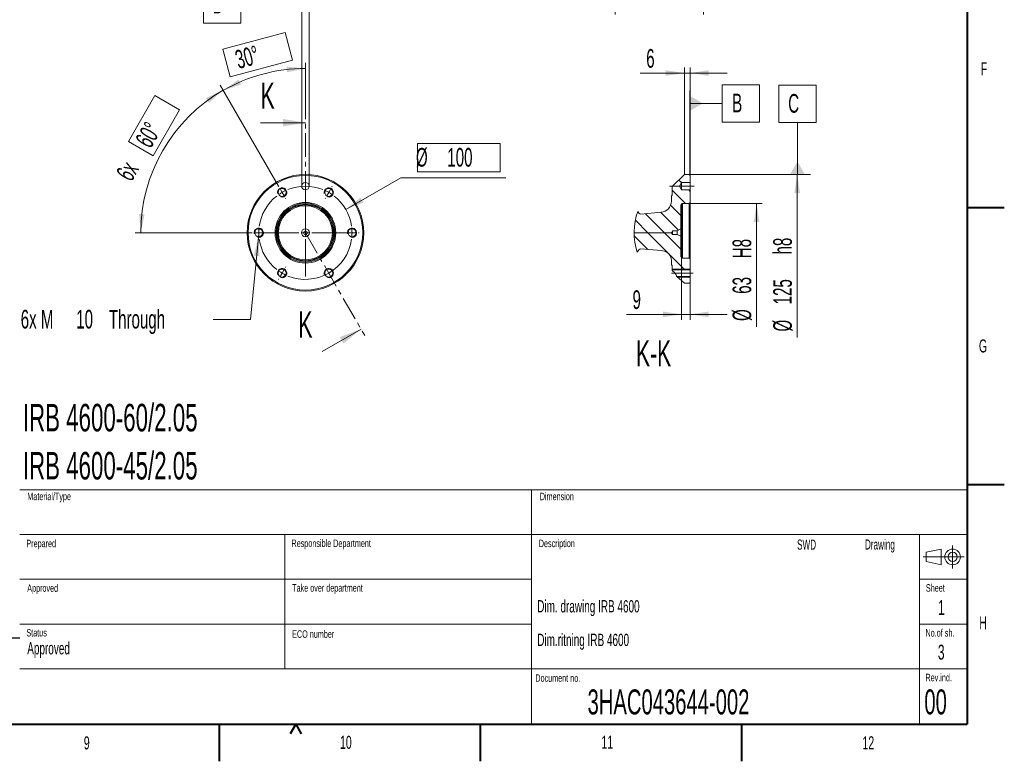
# Model space of a CAD drawing. Header units: millimetres. Extents: x 0 to 8410, y 0 to 5940.
# Tile 134 of 256: x 5770 to 8410, y 0 to 1989. Entities that reach past the tile are written whole.
import ezdxf

# ---------------------------------------------------------------- set-up
doc = ezdxf.new("R2010")
doc.units = ezdxf.units.MM
doc.header["$LTSCALE"] = 10
doc.linetypes.add('CENTER', pattern=[10.16, 6.35, -1.27, 1.27, -1.27])
doc.linetypes.add('CENTERX2', pattern=[20.32, 12.7, -2.54, 2.54, -2.54])
doc.styles.add('SLDTEXTSTYLE0', font='TXT', dxfattribs={"width": 0.605})
doc.dimstyles.new('SLDDIMSTYLE0', dxfattribs={"dimtxt": 50, "dimasz": 50, "dimexe": 0, "dimexo": 0.0625, "dimgap": 12.5, "dimtad": 1, "dimtoh": 1, "dimdec": 1, "dimrnd": 1e-09, "dimzin": 12, "dimdsep": 46, "dimtxsty": 'SLDTEXTSTYLE0', "dimsah": 1, "dimcen": 0.09, "dimadec": 0, "dimazin": 0, "dimtfac": 1, "dimtofl": 0, "dimtmove": 0, "dimatfit": 3, "dimfxl": 0, "dimfrac": 2, "dimtolj": 1, "dimtzin": 12, "dimarcsym": 0})
doc.dimstyles.new('SLDDIMSTYLE2', dxfattribs={"dimtxt": 50, "dimasz": 50, "dimexe": 0, "dimexo": 0.0625, "dimgap": 12.5, "dimtad": 1, "dimtoh": 1, "dimdec": 1, "dimrnd": 1e-09, "dimzin": 12, "dimdsep": 46, "dimtxsty": 'SLDTEXTSTYLE0', "dimsah": 1, "dimcen": 0.09, "dimadec": 0, "dimazin": 0, "dimtfac": 1, "dimtofl": 0, "dimtmove": 0, "dimatfit": 3, "dimfxl": 0, "dimfrac": 2, "dimtolj": 1, "dimtzin": 12, "dimarcsym": 0})
doc.dimstyles.new('SLDDIMSTYLE22', dxfattribs={"dimtxt": 50, "dimasz": 50, "dimexe": 0, "dimexo": 0.0625, "dimgap": -12.5, "dimtad": 1, "dimtoh": 1, "dimdec": 4, "dimlfac": 4, "dimzin": 12, "dimdsep": 46, "dimtxsty": 'SLDTEXTSTYLE0', "dimsah": 1, "dimcen": 0.09, "dimadec": 1, "dimazin": 0, "dimtfac": 1, "dimtofl": 0, "dimtmove": 0, "dimatfit": 3, "dimfxl": 0, "dimfrac": 2, "dimtolj": 1, "dimtzin": 12, "dimarcsym": 0})
doc.dimstyles.new('SLDDIMSTYLE23', dxfattribs={"dimtxt": 50, "dimasz": 50, "dimexe": 0, "dimexo": 0.0625, "dimgap": 12.5, "dimtad": 1, "dimtoh": 1, "dimdec": 1, "dimlfac": 0.4, "dimrnd": 1e-09, "dimzin": 12, "dimdsep": 46, "dimtxsty": 'SLDTEXTSTYLE0', "dimsah": 1, "dimcen": 0.09, "dimadec": 0, "dimazin": 0, "dimtfac": 1, "dimtofl": 0, "dimtmove": 0, "dimatfit": 3, "dimfxl": 0, "dimfrac": 2, "dimtolj": 1, "dimtzin": 12, "dimarcsym": 0})
doc.dimstyles.new('SLDDIMSTYLE24', dxfattribs={"dimtxt": 50, "dimasz": 50, "dimexe": 0, "dimexo": 0.0625, "dimgap": -12.5, "dimtad": 0, "dimtih": 1, "dimtoh": 1, "dimdec": 1, "dimlfac": 0.4, "dimrnd": 1e-09, "dimzin": 12, "dimdsep": 46, "dimtxsty": 'SLDTEXTSTYLE0', "dimsah": 1, "dimcen": 0, "dimadec": 0, "dimazin": 0, "dimtfac": 1, "dimtofl": 0, "dimtmove": 0, "dimatfit": 3, "dimfxl": 0, "dimfrac": 2, "dimtolj": 1, "dimtzin": 12, "dimarcsym": 0})
doc.dimstyles.new('SLDDIMSTYLE25', dxfattribs={"dimtxt": 50, "dimasz": 50, "dimexe": 0, "dimexo": 0.0625, "dimgap": 12.5, "dimtad": 0, "dimtih": 1, "dimtoh": 1, "dimdec": 1, "dimlfac": 0.4, "dimrnd": 1e-09, "dimzin": 12, "dimdsep": 46, "dimtxsty": 'SLDTEXTSTYLE0', "dimblk1": 'NONE', "dimsah": 1, "dimcen": 0, "dimadec": 0, "dimazin": 0, "dimtfac": 1, "dimtmove": 0, "dimatfit": 3, "dimldrblk": 'NONE', "dimfxl": 0, "dimfrac": 2, "dimtolj": 1, "dimtzin": 12, "dimarcsym": 0})
doc.dimstyles.new('SLDDIMSTYLE26', dxfattribs={"dimtxt": 50, "dimasz": 50, "dimexe": 0, "dimexo": 0.0625, "dimgap": 12.5, "dimtad": 1, "dimtoh": 1, "dimdec": 1, "dimlfac": 0.4, "dimrnd": 1e-09, "dimzin": 12, "dimdsep": 46, "dimtxsty": 'SLDTEXTSTYLE0', "dimsah": 1, "dimcen": 0.09, "dimadec": 0, "dimazin": 0, "dimtfac": 1, "dimtofl": 0, "dimtmove": 0, "dimatfit": 3, "dimfxl": 0, "dimfrac": 2, "dimtolj": 1, "dimtzin": 12, "dimarcsym": 0})
doc.dimstyles.new('SLDDIMSTYLE27', dxfattribs={"dimtxt": 50, "dimasz": 50, "dimexe": 0, "dimexo": 0.0625, "dimgap": 12.5, "dimtad": 1, "dimtoh": 1, "dimdec": 1, "dimlfac": 0.4, "dimrnd": 1e-09, "dimzin": 12, "dimdsep": 46, "dimtxsty": 'SLDTEXTSTYLE0', "dimsah": 1, "dimcen": 0.09, "dimadec": 0, "dimazin": 0, "dimtfac": 1, "dimtofl": 0, "dimtmove": 0, "dimatfit": 3, "dimfxl": 0, "dimfrac": 2, "dimtolj": 1, "dimtzin": 12, "dimarcsym": 0})
doc.dimstyles.new('SLDDIMSTYLE28', dxfattribs={"dimtxt": 50, "dimasz": 50, "dimexe": 0, "dimexo": 0.0625, "dimgap": 12.5, "dimtad": 1, "dimtoh": 1, "dimdec": 1, "dimlfac": 0.4, "dimrnd": 1e-09, "dimzin": 12, "dimdsep": 46, "dimtxsty": 'SLDTEXTSTYLE0', "dimsah": 1, "dimcen": 0.09, "dimadec": 0, "dimazin": 0, "dimtfac": 1, "dimtofl": 0, "dimtmove": 0, "dimatfit": 3, "dimfxl": 0, "dimfrac": 2, "dimtolj": 1, "dimtzin": 12, "dimarcsym": 0})

# ---------------------------------------------------------------- blocks, each defined once
blk = doc.blocks.new('*D31')
at = {"color": 7, "linetype": 'Continuous', "lineweight": 0}
for p, q in [((7623.8, 3232.9), (7623.8, 2102.6)), ((7603.8, 2933.2), (7603.8, 2102.6)), ((7603.8, 2117.6), (7503.8, 2117.6)), ((7603.8, 2117.6), (7623.8, 2117.6)), ((7623.8, 2117.6), (8031.2, 2117.6))]:
    blk.add_line(p, q, dxfattribs=at)
for points in [[(7603.8, 2117.6), (7553.8, 2125.1), (7553.8, 2110.1)], [(7623.8, 2117.6), (7673.8, 2110.1), (7673.8, 2125.1)]]:
    blk.add_solid(points, dxfattribs=at)
at = {"color": 7, "linetype": 'Continuous', "lineweight": 0, "char_height": 50, "attachment_point": 1, "style": 'SLDTEXTSTYLE0'}
for s, insert in [('20', (7687.1, 2182)), (' (2x M8)', (7763.5, 2182))]:
    blk.add_mtext(s, dxfattribs=dict(at, insert=insert))
blk = doc.blocks.new('*D32')
at = {"color": 7, "linetype": 'Continuous', "lineweight": 0}
for p, q in [((7603.8, 2933.2), (7603.8, 2002.6)), ((7366.8, 2227.3), (7366.8, 2002.6)), ((7603.8, 2017.6), (7366.8, 2017.6)), ((7603.8, 2017.6), (8068.8, 2017.6))]:
    blk.add_line(p, q, dxfattribs=at)
for points in [[(7366.8, 2017.6), (7416.8, 2010.1), (7416.8, 2025.1)], [(7603.8, 2017.6), (7553.8, 2025.1), (7553.8, 2010.1)]]:
    blk.add_solid(points, dxfattribs=at)
at = {"color": 7, "linetype": 'Continuous', "lineweight": 0, "char_height": 50, "attachment_point": 1, "style": 'SLDTEXTSTYLE0'}
for s, insert in [(' (2x M8)', (7801, 2082)), ('237', (7686.5, 2082))]:
    blk.add_mtext(s, dxfattribs=dict(at, insert=insert))
blk = doc.blocks.new('SW_NOTE_4')
at = {"color": 0, "linetype": 'Continuous', "lineweight": 0, "char_height": 73.892, "attachment_point": 1, "style": 'SLDTEXTSTYLE0'}
for s, insert in [('IRB 4600-60/2.05', (0, 95.3)), ('IRB 4600-45/2.05', (0, -33.6))]:
    blk.add_mtext(s, dxfattribs=dict(at, insert=insert))
blk = doc.blocks.new('*D74')
at = {"color": 7, "linetype": 'Continuous', "lineweight": 0}
for p, q in [((6482.1, 1954.3), (6314.3, 1909.3)), ((6501.9, 1880.2), (6482.1, 1954.3)), ((6314.3, 1909.3), (6334.1, 1835.2)), ((6334.1, 1835.2), (6501.9, 1880.2)), ((6536.1, 1732.4), (6536.1, 1872.9)), ((6463.9, 1542.3), (6308.2, 1811.9))]:
    blk.add_line(p, q, dxfattribs=at)
blk.add_arc((6536.1, 1417.2), 440.7, 90, 120, dxfattribs=at)
for points in [[(6536.1, 1857.9), (6485.7, 1862.6), (6486.6, 1847.6)], [(6315.7, 1798.9), (6363.7, 1814.7), (6357, 1828.1)]]:
    blk.add_solid(points, dxfattribs=at)
at = {"color": 7, "linetype": 'Continuous', "lineweight": 0, "insert": (6332.8, 1901.6), "char_height": 50, "attachment_point": 1, "rotation": 15, "style": 'SLDTEXTSTYLE0'}
blk.add_mtext(' 30° ', dxfattribs=at)
blk = doc.blocks.new('SW_SYMBOL_HOLE_DEPTH')
at = {"color": 0, "linetype": 'Continuous', "lineweight": 0}
for p, q in [((0, 8750), (8000, 8750)), ((4000, 8750), (4000, 750)), ((1000, 5550), (4000, 750)), ((7000, 5550), (4000, 750))]:
    blk.add_line(p, q, dxfattribs=at)
blk = doc.blocks.new('*D75')
at = {"color": 7, "linetype": 'Continuous', "lineweight": 0}
for p, q in [((6526.1, 1542.2), (6526.1, 2044.4)), ((6546.1, 1542.2), (6546.1, 2044.4)), ((6526.1, 2029.4), (6546.1, 2029.4)), ((6546.1, 2029.4), (7096.8, 2029.4))]:
    blk.add_line(p, q, dxfattribs=at)
blk.add_solid([(6546.1, 2029.4), (6596.1, 2021.9), (6596.1, 2036.9)], dxfattribs=at)
at = {"color": 7, "linetype": 'Continuous', "lineweight": 0, "xscale": 0.006445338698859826, "yscale": 0.006445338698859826, "zscale": 0.006445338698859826}
blk.add_blockref('SW_SYMBOL_HOLE_DEPTH', (6919.9, 2036.6), dxfattribs=at)
at = {"color": 7, "linetype": 'Continuous', "lineweight": 0, "char_height": 50, "attachment_point": 1, "style": 'SLDTEXTSTYLE0'}
for s, insert in [('%%c', (6683, 2093.9)), ('8', (6755.9, 2093.9)), ('H7', (6813.1, 2093.9)), ('8', (6989, 2094))]:
    blk.add_mtext(s, dxfattribs=dict(at, insert=insert))
blk = doc.blocks.new('*D76')
at = {"color": 7, "linetype": 'Continuous', "lineweight": 0}
for p, q in [((6463.9, 1542.3), (6307.8, 1812.6)), ((6132.4, 1785.2), (6061.4, 1662.2)), ((6198.9, 1746.9), (6132.4, 1785.2)), ((6127.8, 1623.9), (6198.9, 1746.9)), ((6061.4, 1662.2), (6127.8, 1623.9)), ((6391.7, 1417.2), (6079.6, 1417.2))]:
    blk.add_line(p, q, dxfattribs=at)
blk.add_arc((6536.1, 1417.2), 441.5, 120, 180, dxfattribs=at)
for points in [[(6315.3, 1799.6), (6269.4, 1778.5), (6277.6, 1765.9)], [(6094.6, 1417.2), (6104.9, 1466.7), (6089.9, 1467.6)]]:
    blk.add_solid(points, dxfattribs=at)
at = {"color": 7, "linetype": 'Continuous', "lineweight": 0, "char_height": 50, "attachment_point": 1, "rotation": 60, "style": 'SLDTEXTSTYLE0'}
for s, insert in [(' 60° ', (6072, 1656.1)), ('6x ', (6026.2, 1576.7))]:
    blk.add_mtext(s, dxfattribs=dict(at, insert=insert))
blk = doc.blocks.new('*D77')
at = {"color": 7, "linetype": 'Continuous', "lineweight": 0}
for p, q in [((6836.4, 1656.9), (6836.4, 1580.2)), ((7058.1, 1656.9), (6836.4, 1656.9)), ((7058.1, 1580.2), (7058.1, 1656.9)), ((6644.3, 1479.8), (6791.6, 1564.8)), ((6791.6, 1564.8), (7073.9, 1564.8)), ((6836.4, 1580.2), (7058.1, 1580.2))]:
    blk.add_line(p, q, dxfattribs=at)
blk.add_solid([(6644.3, 1479.8), (6691.4, 1498.3), (6683.9, 1511.3)], dxfattribs=at)
at = {"color": 7, "linetype": 'Continuous', "lineweight": 0, "char_height": 50, "attachment_point": 1, "style": 'SLDTEXTSTYLE0'}
for s, insert in [('%%c', (6832.5, 1644.6)), (' 100 ', (6905.4, 1644.6))]:
    blk.add_mtext(s, dxfattribs=dict(at, insert=insert))
blk = doc.blocks.new('*D78')
at = {"color": 7, "linetype": 'Continuous', "lineweight": 0}
for p, q in [((6412.3, 1429.7), (6409.9, 1404.8)), ((6409.9, 1404.8), (6388.6, 1184.4)), ((6388.6, 1184.4), (6288.6, 1184.4))]:
    blk.add_line(p, q, dxfattribs=at)
blk.add_solid([(6409.9, 1404.8), (6397.6, 1355.8), (6412.5, 1354.3)], dxfattribs=at)
at = {"color": 7, "linetype": 'Continuous', "lineweight": 0, "char_height": 50, "attachment_point": 1, "style": 'SLDTEXTSTYLE0'}
for s, insert in [(' Through', (5997.9, 1210.5)), ('6x M', (5772.7, 1210.5)), ('10', (5921.6, 1210.5))]:
    blk.add_mtext(s, dxfattribs=dict(at, insert=insert))
blk = doc.blocks.new('_NONE')
blk = doc.blocks.new('SW_CENTERMARKSYMBOL_1')
at = {"color": 0, "linetype": 'Continuous', "lineweight": 0}
for p, q in [((-8.8, 15.2), (-9.7, 16.8)), ((0, 0), (-4.4, 7.6)), ((0, 0), (4.4, -7.6)), ((62.5, -90.8), (62.5, 8.7)), ((125, 0), (120.6, -7.6)), ((125, 0), (129.4, 7.6)), ((133.8, 15.2), (134.7, 16.8)), ((8.7, -15.2), (9.7, -16.8)), ((116.2, -15.2), (115.3, -16.8)), ((62.5, -108.3), (62.5, -99.5)), ((-80, -108.3), (-81.9, -108.3)), ((-62.5, -108.3), (-71.2, -108.3)), ((-62.5, -108.3), (-53.8, -108.3)), ((45, -108.3), (-54.5, -108.3)), ((-45, -108.3), (-43.1, -108.3)), ((62.5, -108.3), (53.8, -108.3)), ((62.5, -108.3), (62.5, -117)), ((62.5, -108.3), (71.3, -108.3)), ((62.5, -125.8), (62.5, -225.3)), ((80, -108.3), (179.5, -108.3)), ((170, -108.3), (168.1, -108.3)), ((187.5, -108.3), (178.7, -108.3)), ((187.5, -108.3), (196.2, -108.3)), ((205, -108.3), (206.9, -108.3)), ((0, -216.5), (4.4, -208.9)), ((8.7, -201.4), (9.7, -199.7)), ((-8.8, -231.7), (-9.7, -233.3)), ((0, -216.5), (-4.4, -224.1))]:
    blk.add_line(p, q, dxfattribs=at)
for start, end in [(120, 124.0107), (115.9893, 120), (68.0214, 111.9786), (60, 64.0107), (55.9893, 60), (128.0214, 171.9786), (8.0214, 51.9786), (175.9893, 180), (0, 4.0107), (180, 184.0107), (188.0214, 231.9786), (248.0214, 351.9786), (355.9893, 0), (235.9893, 240), (240, 244.0107)]:
    blk.add_arc((62.5, -108.3), 125, start, end, dxfattribs=at)
blk = doc.blocks.new('SW_DATUMTAG_1')
at = {"color": 0, "linetype": 'Continuous', "lineweight": 0}
for p, q in [((-25.2, -11.6), (-25.2, 88.4)), ((-25.2, 88.4), (74.8, 88.4)), ((74.8, 88.4), (74.8, -11.6)), ((238, 38.4), (74.8, 38.4)), ((74.8, -11.6), (-25.2, -11.6))]:
    blk.add_line(p, q, dxfattribs=at)
blk.add_solid([(238, 18.4), (238, 58.4), (203, 38.4)], dxfattribs=at)
at = {"color": 0, "linetype": 'Continuous', "lineweight": 0, "insert": (0, 64.5, -95.4), "char_height": 50, "attachment_point": 1, "style": 'SLDTEXTSTYLE0'}
blk.add_mtext('D', dxfattribs=at)
blk = doc.blocks.new('SW_HATCH_0')
at = {"color": 0, "linetype": 'Continuous', "lineweight": 0}
for p, q in [((90.3, 179.1), (83.3, 186.1)), ((101, 123.5), (65.6, 158.9)), ((113.1, 156.3), (109.7, 159.8)), ((88.1, 91.5), (61.1, 118.5)), ((45.1, 44.8), (-6.1, 95.9)), ((82.6, 52.1), (35.2, 99.5)), ((0.1, 44.8), (-33.4, 78.3)), ((0, 0), (-36.7, 36.7)), ((99.2, -54.3), (0.1, 44.8)), ((88.1, 1.7), (45.1, 44.8))]:
    blk.add_line(p, q, dxfattribs=at)
blk = doc.blocks.new('*D82')
at = {"color": 7, "linetype": 'Continuous', "lineweight": 0}
for p, q in [((7564.8, 1496), (7760.8, 1496)), ((7745.8, 1349), (7745.8, 1496)), ((7745.8, 1496), (7745.8, 1164.8))]:
    blk.add_line(p, q, dxfattribs=at)
blk.add_solid([(7745.8, 1496), (7738.3, 1446), (7753.3, 1446)], dxfattribs=at)
at = {"color": 7, "linetype": 'Continuous', "lineweight": 0, "char_height": 50, "attachment_point": 1, "rotation": 90, "style": 'SLDTEXTSTYLE0'}
for s, insert in [('H8', (7681.4, 1349)), ('63', (7681.4, 1253.6)), ('%%c', (7681.4, 1180.7))]:
    blk.add_mtext(s, dxfattribs=dict(at, insert=insert))
blk = doc.blocks.new('*D83')
at = {"color": 7, "linetype": 'Continuous', "lineweight": 0}
for p, q in [((7564.8, 1573.5), (7869.8, 1573.5)), ((7854.8, 1573.5), (7854.8, 1136.5))]:
    blk.add_line(p, q, dxfattribs=at)
blk.add_solid([(7854.8, 1573.5), (7847.3, 1523.5), (7862.3, 1523.5)], dxfattribs=at)
at = {"color": 7, "linetype": 'Continuous', "lineweight": 0, "char_height": 50, "attachment_point": 1, "rotation": 90, "style": 'SLDTEXTSTYLE0'}
for s, insert in [('h8', (7790.3, 1358.9)), ('125', (7790.3, 1225.3)), ('%%c', (7790.3, 1152.4))]:
    blk.add_mtext(s, dxfattribs=dict(at, insert=insert))
blk = doc.blocks.new('*D84')
at = {"color": 7, "linetype": 'Continuous', "lineweight": 0}
for p, q in [((7544.8, 1351.2), (7544.8, 1183.4)), ((7567.3, 1284.1), (7567.3, 1183.4)), ((7544.8, 1198.4), (7397.4, 1198.4)), ((7544.8, 1198.4), (7567.3, 1198.4)), ((7567.3, 1198.4), (7667.3, 1198.4))]:
    blk.add_line(p, q, dxfattribs=at)
for points in [[(7544.8, 1198.4), (7494.8, 1205.9), (7494.8, 1190.9)], [(7567.3, 1198.4), (7617.3, 1190.9), (7617.3, 1205.9)]]:
    blk.add_solid(points, dxfattribs=at)
at = {"color": 7, "linetype": 'Continuous', "lineweight": 0, "insert": (7413.2, 1262.9), "char_height": 50, "attachment_point": 1, "style": 'SLDTEXTSTYLE0'}
blk.add_mtext('9', dxfattribs=at)
blk = doc.blocks.new('*D85')
at = {"color": 7, "linetype": 'Continuous', "lineweight": 0}
for p, q in [((7552.3, 1573.5), (7552.3, 1860.4)), ((7567.3, 1571), (7567.3, 1860.4)), ((7552.3, 1845.4), (7434, 1845.4)), ((7567.3, 1845.4), (7552.3, 1845.4)), ((7567.3, 1845.4), (7667.3, 1845.4))]:
    blk.add_line(p, q, dxfattribs=at)
for points in [[(7552.3, 1845.4), (7502.3, 1852.9), (7502.3, 1837.9)], [(7567.3, 1845.4), (7617.3, 1837.9), (7617.3, 1852.9)]]:
    blk.add_solid(points, dxfattribs=at)
at = {"color": 7, "linetype": 'Continuous', "lineweight": 0, "insert": (7449.9, 1909.8), "char_height": 50, "attachment_point": 1, "style": 'SLDTEXTSTYLE0'}
blk.add_mtext('6', dxfattribs=at)
blk = doc.blocks.new('SW_DATUMTAG_2')
at = {"color": 0, "linetype": 'Continuous', "lineweight": 0}
for p, q in [((-27.1, -11.6), (-27.1, 88.4)), ((-27.1, 88.4), (72.9, 88.4)), ((72.9, 88.4), (72.9, -11.6)), ((-113.1, -154.6), (-113.1, 73.4)), ((-113.1, 38.4), (-27.1, 38.4)), ((72.9, -11.6), (-27.1, -11.6))]:
    blk.add_line(p, q, dxfattribs=at)
blk.add_solid([(-113.1, 18.4), (-113.1, 58.4), (-78.1, 38.4)], dxfattribs=at)
at = {"color": 0, "linetype": 'Continuous', "lineweight": 0, "insert": (0, 64.5, 78.1), "char_height": 50, "attachment_point": 1, "style": 'SLDTEXTSTYLE0'}
blk.add_mtext('B', dxfattribs=at)
blk = doc.blocks.new('SW_DATUMTAG_3')
at = {"color": 0, "linetype": 'Continuous', "lineweight": 0}
for p, q in [((-25.2, -11.6), (-25.2, 88.4)), ((-25.2, 88.4), (74.8, 88.4)), ((74.8, 88.4), (74.8, -11.6)), ((74.8, -11.6), (-25.2, -11.6)), ((24.8, -151.2), (24.8, -11.6)), ((-265.8, -151.2), (59.8, -151.2))]:
    blk.add_line(p, q, dxfattribs=at)
blk.add_solid([(44.8, -151.2), (4.8, -151.2), (24.8, -116.2)], dxfattribs=at)
at = {"color": 0, "linetype": 'Continuous', "lineweight": 0, "insert": (0, 64.5, 78.1), "char_height": 50, "attachment_point": 1, "style": 'SLDTEXTSTYLE0'}
blk.add_mtext('C', dxfattribs=at)

msp = doc.modelspace()

# ---------------------------------------------------------------- linework, layer by layer
at = {"color": 7, "linetype": 'Continuous', "lineweight": 40}
for p, q in [((8310, 5840), (8310, 100)), ((8310, 1485), (8410, 1485)), ((8310, 742.5), (8410, 742.5)), ((200, 100), (8310, 100)), ((6305, 100), (6305, 0)), ((6510, 100), (6495, 74.019238)), ((6510, 100), (6525, 74.019238)), ((7005, 100), (7005, 0)), ((7705, 100), (7705, 0))]:
    msp.add_line(p, q, dxfattribs=at)
at = {"color": 7, "linetype": 'CENTER', "lineweight": 0}
for q in [(6536.066062, 1732.390115), (6695.218093, 1141.584298)]:
    msp.add_line((6536.066062, 1417.243701), q, dxfattribs=at)
at = {"color": 7, "linetype": 'Continuous', "lineweight": 0}
for p, q in [((6416.066062, 1712.390115), (6536.066062, 1712.390115)), ((7552.267061, 1573.493705), (7519.767051, 1540.993704)), ((7564.767049, 1573.493705), (7552.267061, 1573.493705)), ((7567.267054, 1570.9937), (7564.767049, 1573.493705)), ((7567.267054, 1552.243699), (7567.267054, 1570.9937)), ((7519.767051, 1540.993704), (7519.767051, 1519.243699)), ((7544.767064, 1552.243699), (7538.75845, 1542.243697)), ((7538.75845, 1542.243697), (7544.767064, 1532.243705)), ((7567.267054, 1552.243699), (7544.767064, 1552.243699)), ((7544.767064, 1532.243705), (7544.767064, 1552.243699)), ((7544.767064, 1532.243705), (7567.267054, 1532.243705)), ((7567.267054, 1532.243705), (7567.267054, 1552.243699)), ((7567.267054, 1498.493702), (7567.267054, 1532.243705)), ((7517.267064, 1517.243702), (7517.267064, 1501.932354)), ((7517.767054, 1517.243702), (7517.267064, 1517.243702)), ((7542.267059, 1427.868701), (7542.267059, 1489.743703)), ((7544.767064, 1492.243703), (7544.767064, 1493.493701)), ((7544.767064, 1492.243703), (7544.767064, 1352.291797)), ((7547.267051, 1495.993701), (7564.767049, 1495.993701)), ((7564.767049, 1495.993701), (7567.267054, 1498.493702)), ((7564.767049, 1349.044201), (7564.767049, 1495.993701)), ((7567.267054, 1498.493702), (7567.267054, 1346.879136)), ((7430.436927, 1469.743699), (7427.58668, 1474.680468)), ((7489.881729, 1472.046511), (7435.20284, 1467.262726)), ((7532.52427, 1422.243701), (7542.267059, 1427.868701)), ((7542.267059, 1427.868701), (7542.267059, 1408.042182)), ((7517.524277, 1417.243701), (7417.267057, 1417.243701)), ((7517.524277, 1417.243701), (7520.528575, 1422.243701)), ((7520.528575, 1412.913574), (7517.524277, 1417.243701)), ((7520.528575, 1422.243701), (7532.52427, 1422.243701)), ((7520.528575, 1422.243701), (7520.528575, 1412.913574)), ((7532.52427, 1412.913574), (7520.528575, 1412.913574)), ((7532.52427, 1422.243701), (7532.52427, 1412.913574)), ((7542.267059, 1408.042182), (7532.52427, 1412.913574)), ((7542.267059, 1354.456861), (7542.267059, 1408.042182)), ((7435.20284, 1373.925955), (7489.881729, 1369.783078)), ((7425.810592, 1364.837853), (7430.436927, 1371.777365)), ((7544.767064, 1351.209265), (7544.767064, 1352.291797)), ((7564.767049, 1349.044201), (7547.267051, 1349.044201)), ((7567.267054, 1346.879136), (7564.767049, 1349.044201)), ((7567.267054, 1318.192045), (7567.267054, 1346.879136)), ((7517.267064, 1343.901176), (7517.267064, 1330.641164)), ((7517.267064, 1330.641164), (7517.767054, 1330.641164)), ((7519.767051, 1328.909109), (7519.767051, 1318.192045)), ((7567.267073, 1319.815843), (7519.767051, 1319.815843)), ((7567.267054, 1318.192045), (7519.767051, 1318.192045)), ((7519.767051, 1318.192045), (7519.767051, 1315.70315)), ((7531.642066, 1299.789008), (7552.267061, 1281.927228)), ((7531.642066, 1299.789008), (7567.267054, 1299.789008)), ((7533.51706, 1298.16521), (7567.267073, 1298.16521)), ((7567.267054, 1299.789008), (7567.267054, 1318.192045)), ((7567.267054, 1284.092293), (7567.267054, 1299.789008)), ((7552.267061, 1281.927228), (7564.767049, 1281.927228)), ((7564.767049, 1281.927228), (7567.267054, 1284.092293)), ((6581.295045, 1098.904806), (6685.218093, 1158.904806))]:
    msp.add_line(p, q, dxfattribs=at)
at = {"color": 7, "linetype": 'CENTERX2', "lineweight": 0, "ltscale": 2.5}
for p, q in [((7512.13734, 1542.243697), (7578.384158, 1542.243697)), ((7517.687352, 1308.990522), (7575.38109, 1308.990522))]:
    msp.add_line(p, q, dxfattribs=at)
at = {"color": 8, "linetype": 'Continuous', "lineweight": 0}
msp.add_line((7547.267051, 1495.993701), (7547.267051, 1349.044201), dxfattribs=at)
at = {"color": 7, "linetype": 'Continuous', "lineweight": 15}
for p, q in [((5770, 728), (8310, 728)), ((7142, 608), (7142, 728)), ((5770, 608), (8310, 608)), ((6481, 608), (6481, 248)), ((7142, 608), (7142, 248)), ((8183, 608), (8183, 100)), ((8200.5, 560.5), (8240.5, 569)), ((8200.5, 535.5), (8200.5, 560.5)), ((8240.5, 569), (8240.5, 527)), ((8200.5, 535.5), (8240.5, 527)), ((5770, 488), (7142, 488)), ((8183, 488), (8310, 488)), ((5770, 368), (7142, 368)), ((8183, 368), (8310, 368)), ((5770, 248), (8310, 248)), ((7142, 248), (7142, 100))]:
    msp.add_line(p, q, dxfattribs=at)
at = {"color": 7, "linetype": 'CENTERX2', "lineweight": 0}
for p, q in [((8271.5, 579), (8271.5, 517)), ((8192.5, 548), (8302.5, 548))]:
    msp.add_line(p, q, dxfattribs=at)
at = {"color": 7, "linetype": 'Continuous', "lineweight": 30}
msp.add_line((5770, 330), (4490, 330), dxfattribs=at)
at = {"color": 7, "linetype": 'Continuous', "lineweight": 0, "flags": 128}
msp.add_lwpolyline([(7517.267064, 1343.901176), (7516.937525, 1347.741383), (7515.956209, 1351.497216), (7514.344611, 1355.086184), (7512.138178, 1358.429436), (7509.385375, 1361.453529), (7506.146663, 1364.092022), (7502.493215, 1366.286963), (7498.505254, 1367.990124), (7494.270419, 1369.164088), (7489.881729, 1369.783078)], dxfattribs=at)
at = {"color": 7, "linetype": 'Continuous', "lineweight": 0}
for centre, radius in [((6536.066062, 1417.243701), 156.25), ((6536.066062, 1417.243701), 153.75), ((6473.566062, 1525.496877), 10.625), ((6536.066062, 1542.243701), 10), ((6598.566062, 1525.496877), 10.625), ((6536.066062, 1417.243701), 81.25), ((6536.066062, 1417.243701), 78.75), ((6536.066062, 1417.243701), 75), ((6411.066062, 1417.243701), 10.625), ((6536.066062, 1417.243701), 10.625), ((6661.066062, 1417.243701), 10.625), ((6536.066062, 1417.243701), 5), ((6473.566062, 1308.990526), 10.625), ((6598.566062, 1308.990526), 10.625)]:
    msp.add_circle(centre, radius, dxfattribs=at)
at = {"color": 8, "linetype": 'Continuous', "lineweight": 0}
for radius in [76.25, 72.5]:
    msp.add_circle((6536.066062, 1417.243701), radius, dxfattribs=at)
at = {"color": 7, "linetype": 'Continuous', "lineweight": 15}
for radius in [21, 12.5]:
    msp.add_circle((8271.5, 548), radius, dxfattribs=at)
at = {"color": 7, "linetype": 'Continuous', "lineweight": 0}
for centre, radius, start, end in [((6473.566062, 1525.496877), 12.499995, 255, 195), ((6598.566062, 1525.496877), 12.500001, 255, 195), ((7517.767062, 1519.243692), 1.999989, 269.999787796, 0.000212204), ((7487.267043, 1501.932372), 30.000022, 275.00002353, 359.999965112), ((7544.767046, 1489.743716), 2.499986, 89.999574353, 180.000318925), ((7547.267051, 1493.493715), 2.499986, 90.00000124, 180.000318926), ((7582.267082, 1417.243714), 165.000023, 159.628762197, 198.518523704), ((7434.767071, 1472.243731), 5.000031, 210.00021634, 274.999854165), ((6411.066062, 1417.243701), 12.499997, 255, 195), ((6661.066062, 1417.243701), 12.499997, 255, 195), ((7434.684787, 1368.715007), 5.236636, 84.322526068, 144.211487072), ((7544.610812, 1354.637285), 2.350687, 184.401986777, 273.81132035), ((7547.110793, 1351.389662), 2.350661, 184.401390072, 273.811494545), ((6473.566062, 1308.990526), 12.500001, 255, 195), ((6598.566062, 1308.990526), 12.499995, 255, 195), ((7517.892053, 1328.764779), 1.880544, 4.401734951, 93.811238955)]:
    msp.add_arc(centre, radius, start, end, dxfattribs=at)
msp.add_open_spline([(7519.767051, 1315.70315), (7520.60909, 1315.014278), (7522.335791, 1313.601663), (7525.170505, 1310.780681), (7527.881539, 1307.601928), (7529.996351, 1304.354012), (7531.296744, 1301.895451), (7531.539613, 1300.413966), (7531.642066, 1299.789008)], degree=3, knots=[0, 0, 0, 0, 0.1612734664, 0.330710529, 0.5926851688, 0.7784990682, 0.9065607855, 1, 1, 1, 1], dxfattribs=at)
for points in [[(6536.066062, 1712.390115), (6476.066062, 1722.390115), (6476.066062, 1702.390115)], [(6685.218093, 1158.904806), (6628.256569, 1137.56506), (6638.256569, 1120.244552)]]:
    msp.add_solid(points, dxfattribs=at)

# ---------------------------------------------------------------- block references
for name, p in [('SW_DATUMTAG_1', (6288.100934, 1991.045739)), ('SW_DATUMTAG_3', (7830.575454, 1724.702786)), ('SW_DATUMTAG_2', (7680.341426, 1725.625056)), ('SW_HATCH_0', (7454.123496, 1372.492384)), ('SW_CENTERMARKSYMBOL_1', (6473.566062, 1525.496877)), ('SW_NOTE_4', (5778.386626, 863.177612))]:
    msp.add_blockref(name, p, dxfattribs=at)

# ---------------------------------------------------------------- texts
at = {"color": 7, "linetype": 'Continuous', "lineweight": 0, "attachment_point": 1, "style": 'SLDTEXTSTYLE0'}
for s, insert, char_height in [('F', (8346.714172, 1874.185783), 35), ('K-K ', (7422.466572, 1129.113763), 70), ('G', (8341.937771, 1131.260095), 35), ('Material/Type', (5790.38301, 720.306481), 20), ('Dimension', (7164.481894, 720.19178), 20), ('Prepared', (5787.858027, 594.106493), 20), ('Responsible Department', (6498.803692, 594.70134), 20), ('Description', (7161.759361, 594.275691), 20), ('SWD', (7854.382187, 594.597379), 27), ('Drawing', (8036.445144, 594.849589), 27), ('Approved', (5790.214373, 474.434388), 20), ('Take over department', (6500.544855, 475.011651), 20), ('Sheet', (8199.750558, 474.866613), 20), ('Dim. drawing IRB 4600', (7157.6325, 432.173603), 33), ('1', (8232.36091, 432.456244), 40), ('H', (8342.978648, 388.929957), 35), ('Status', (5788.061817, 354.760112), 20), ('ECO number', (6500.544855, 351.204558), 20), ('Dim.ritning IRB 4600', (7157.629226, 342.099653), 33), ('No.of sh.', (8198.747149, 354.407148), 20), ('Approved', (5790.29438, 319.66263), 33), ('3', (8231.801019, 312.701969), 40), ('Document no.', (7152.552708, 233.145703), 20), ('Rev.ind.', (8198.70228, 234.625979), 20), ('3HAC043644-002', (7292.594629, 192.734832), 67), ('00', (8195.652905, 192.779059), 67), ('9', (5941.962575, 66.934423), 35), ('10', (6628.718231, 68.441547), 35), ('11', (7329.690622, 68.540144), 35), ('12', (8029.67235, 67.169178), 35)]:
    msp.add_mtext(s, dxfattribs=dict(at, insert=insert, char_height=char_height))
at = {"color": 7, "linetype": 'Continuous', "char_height": 70, "attachment_point": 1, "style": 'SLDTEXTSTYLE0'}
for insert in [(6416.066062, 1819.739266), (6517.232962, 1206.253957)]:
    msp.add_mtext('K', dxfattribs=dict(at, insert=insert))

# ---------------------------------------------------------------- dimensions: what is measured, and where the dimension line sits
at = {"color": 7, "linetype": 'Continuous', "lineweight": 0}
for base, p1, p2, text, dimstyle, picture, middle in [((7623.817261, 2117.574759), (7603.817261, 2933.2361), (7623.817261, 3232.921653), '<> (2x M8)', 'SLDDIMSTYLE2', '*D31', (7851.210322, 2117.574759)), ((7366.817261, 2017.574759), (7603.817261, 2933.2361), (7366.817261, 2227.331508), '<> (2x M8)', 'SLDDIMSTYLE0', '*D32', (7869.680294, 2017.574759)), ((6546.066062, 2029.413796), (6526.066062, 1542.243701), (6546.066062, 1542.243701), '%%c<>H7 {\\fGDT;x}8', 'SLDDIMSTYLE23', '*D75', (6855.038961, 2029.413796))]:
    dim = msp.add_linear_dim(base=base, p1=p1, p2=p2, text=text, dimstyle=dimstyle, dxfattribs=at)
    dim.commit()
    dim.dimension.update_dxf_attribs({"geometry": picture, "text_midpoint": middle, "dimtype": 160})
dim = msp.add_angular_dim_2l(base=(6422.010466, 1842.904983), line1=((6536.066062, 1417.243701), (6536.066062, 1732.390115)), line2=((6463.878562, 1542.276119), (6483.253562, 1508.717635)), dimstyle='SLDDIMSTYLE22', dxfattribs=at)
dim.commit()
dim.dimension.update_dxf_attribs({"geometry": '*D74', "text_midpoint": (6422.010466, 1842.904983), "dimtype": 162})
for base, p1, p2, picture, middle in [((7552.267057, 1845.352226), (7567.267057, 1570.993701), (7552.267057, 1573.493701), '*D85', (7468.966658, 1845.352226)), ((7567.267057, 1198.432996), (7544.767057, 1351.209264), (7567.267057, 1284.092295), '*D84', (7432.316576, 1198.432996))]:
    dim = msp.add_linear_dim(base=base, p1=p1, p2=p2, dimstyle='SLDDIMSTYLE28', dxfattribs=at)
    dim.commit()
    dim.dimension.update_dxf_attribs({"geometry": picture, "text_midpoint": middle, "dimtype": 160})
dim = msp.add_angular_dim_2l(base=(6153.710603, 1637.996729), line1=((6463.878562, 1542.276119), (6483.253562, 1508.717635)), line2=((6391.691062, 1417.243701), (6430.441062, 1417.243701)), text='6x <>', dimstyle='SLDDIMSTYLE22', dxfattribs=at)
dim.commit()
dim.dimension.update_dxf_attribs({"geometry": '*D76', "text_midpoint": (6153.710603, 1637.996729), "dimtype": 162})
dim = msp.add_diameter_dim_2p(p1=(6427.82172, 1354.728405), p2=(6644.310405, 1479.758998), dimstyle='SLDDIMSTYLE24', dxfattribs=at)
dim.commit()
dim.dimension.update_dxf_attribs({"geometry": '*D77', "text_midpoint": (6945.284852, 1618.543614), "dimtype": 163})
for base, p1, p2, text, dimstyle, picture, middle in [((7854.779136, 1281.927232), (7564.767057, 1573.493701), (7564.767057, 1281.927232), '%%c<>h8', 'SLDDIMSTYLE27', '*D83', (7854.779136, 1293.779273)), ((7745.844301, 1349.044201), (7564.767057, 1495.993701), (7564.767057, 1349.044201), '%%c<>H8', 'SLDDIMSTYLE26', '*D82', (7745.844301, 1308.667609))]:
    dim = msp.add_linear_dim(base=base, p1=p1, p2=p2, angle=90, text=text, dimstyle=dimstyle, dxfattribs=at)
    dim.commit()
    dim.dimension.update_dxf_attribs({"geometry": picture, "text_midpoint": middle, "dimtype": 160})
dim = msp.add_diameter_dim_2p(p1=(6412.26682, 1429.685895), p2=(6409.865305, 1404.801508), text='6x M<> Through', dimstyle='SLDDIMSTYLE25', override={"dimpost": '<>'}, dxfattribs=at)
dim.commit()
dim.dimension.update_dxf_attribs({"geometry": '*D78', "text_midpoint": (6022.725509, 1184.404634), "dimtype": 163})

doc.saveas('drawing.dxf')
